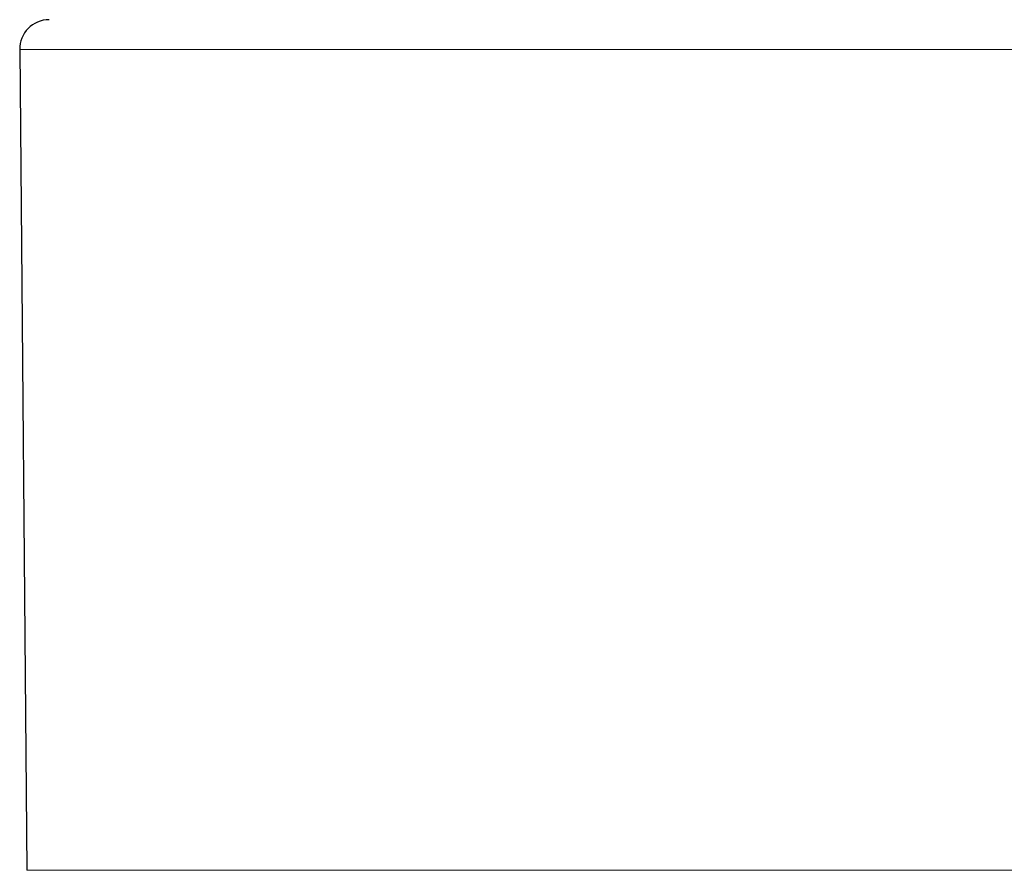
# Model space of a CAD drawing. Header units: millimetres. Extents: x 8 to 717, y 12 to 440.
# Tile 9 of 159: x 80 to 97, y 346 to 360. Entities that reach past the tile are written whole.
import ezdxf

# ---------------------------------------------------------------- set-up
doc = ezdxf.new("R2010")
doc.units = ezdxf.units.MM

msp = doc.modelspace()

# ---------------------------------------------------------------- linework, layer by layer
at = {"color": 7, "linetype": 'Continuous', "lineweight": 30}
msp.add_line((80.388, 359.836), (80.509, 345.984), dxfattribs=at)
at = {"color": 252, "linetype": 'Continuous', "lineweight": 0}
for p, q in [((120.194, 359.836), (80.388, 359.836)), ((80.509, 345.984), (83.751, 345.984)), ((83.751, 345.984), (120.073, 345.984))]:
    msp.add_line(p, q, dxfattribs=at)
at = {"color": 7, "linetype": 'Continuous', "lineweight": 30}
msp.add_arc((80.888, 359.841), 0.5, 90.5, 180.5, dxfattribs=at)

doc.saveas('drawing.dxf')
